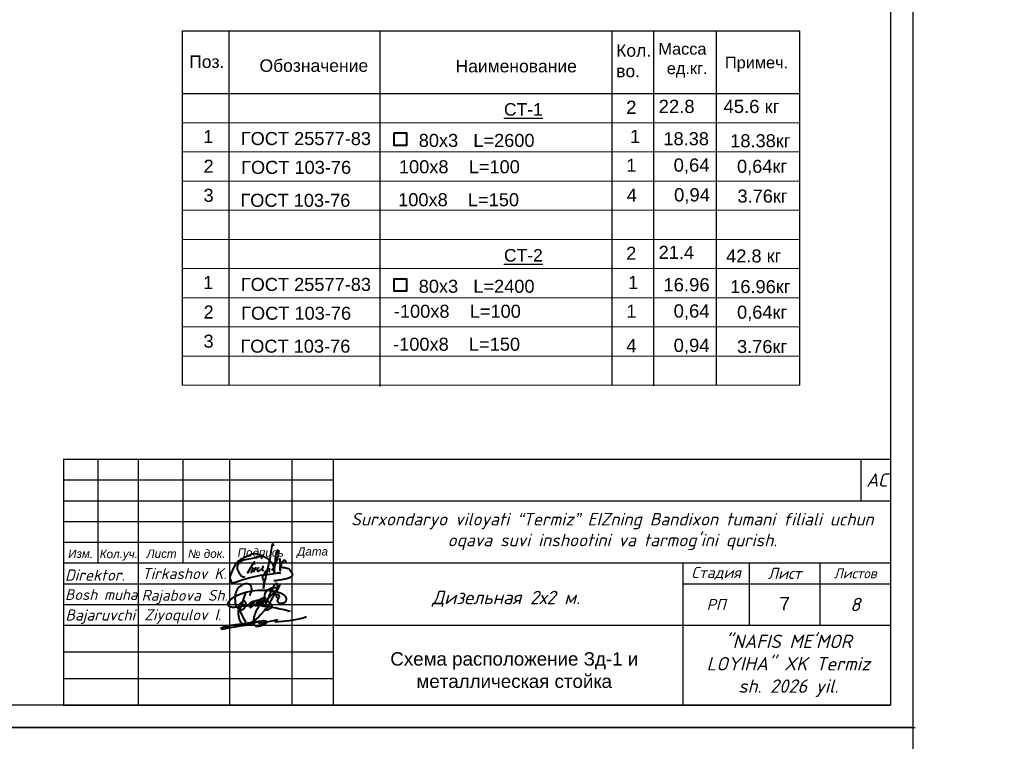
# Model space of a CAD drawing. Header units: millimetres. Extents: x 595270325 to 595481810, y -115960014 to -115841171.
# Tile 5 of 18: x 595281338 to 595292351, y -115945186 to -115937113. Entities that reach past the tile are written whole.
import ezdxf

# ---------------------------------------------------------------- set-up
doc = ezdxf.new("R2010")
doc.units = ezdxf.units.MM
doc.layers.add('03', color=7, linetype='Continuous', lineweight=30)
for name, color, linetype in [('Koty', 5, 'Continuous'), ('стена', 7, 'Continuous'), ('стены', 1, 'Continuous'), ('ТЕКСТ', 7, 'Continuous')]:
    doc.layers.add(name, color=color, linetype=linetype)
doc.styles.add('Arial 3.', font='arial.ttf')
doc.styles.add('ISOCPEUR', font='isocpeui.ttf', dxfattribs={"height": 200})
doc.styles.get("Standard").update_dxf_attribs({"font": 'arial.ttf'})
doc.styles.add('Standard 1', font='isocpeur.ttf', dxfattribs={"height": 300})
doc.styles.add('V@ler@Live', font='isocpeui.ttf')

# ---------------------------------------------------------------- blocks, each defined once
blk = doc.blocks.new('ghfgj jghjmhg jjbkm jkm')
at = {"color": 5, "linetype": 'ByBlock', "lineweight": 40}
for points in [[(-254.12, -8185.87), (-253.9, -8185.82), (-253.74, -8185.78), (-253.55, -8185.63), (-253.51, -8185.51), (-253.5, -8185.43), (-253.51, -8185.3), (-253.56, -8185.19), (-253.6, -8185.09), (-253.66, -8185.02), (-253.75, -8184.96), (-253.85, -8184.92), (-253.94, -8184.88), (-254.03, -8184.84), (-254.1, -8184.84), (-254.19, -8184.85), (-254.27, -8184.88), (-254.32, -8184.93), (-254.37, -8185.02), (-254.4, -8185.1), (-254.39, -8185.21), (-254.33, -8185.34), (-254.28, -8185.45), (-254.21, -8185.54), (-254.12, -8185.61), (-254.02, -8185.68), (-253.92, -8185.74), (-253.82, -8185.8), (-253.82, -8185.8), (-253.76, -8185.91), (-253.77, -8185.94), (-253.82, -8185.97), (-253.89, -8186.03), (-253.95, -8186.11), (-254.01, -8186.18), (-254.04, -8186.27), (-254.07, -8186.34), (-254.08, -8186.44), (-254.05, -8186.53), (-254.03, -8186.62), (-253.98, -8186.7), (-253.92, -8186.77), (-253.84, -8186.85), (-253.78, -8186.91), (-253.73, -8186.97), (-253.64, -8187.02), (-253.58, -8187.04), (-253.52, -8187.05), (-253.46, -8187.06), (-253.38, -8187.07), (-253.28, -8187.07), (-253.18, -8187.08), (-253.1, -8187.08), (-253.03, -8187.07), (-252.94, -8187.07), (-252.86, -8187.06), (-252.76, -8187.05), (-252.69, -8187.05), (-252.61, -8187.04), (-252.55, -8187.02), (-252.48, -8187), (-252.43, -8186.98), (-252.36, -8186.95), (-252.29, -8186.92), (-252.24, -8186.9), (-252.18, -8186.87), (-252.14, -8186.84), (-252.09, -8186.81), (-252.04, -8186.78), (-251.99, -8186.73), (-251.96, -8186.7), (-251.91, -8186.65), (-251.87, -8186.61), (-251.84, -8186.56), (-251.82, -8186.52), (-251.78, -8186.43), (-251.74, -8186.32), (-251.7, -8186.18), (-251.67, -8186.04), (-251.67, -8185.93), (-251.67, -8185.84), (-251.7, -8185.76), (-251.74, -8185.66), (-251.78, -8185.55), (-251.84, -8185.46), (-251.91, -8185.36), (-251.99, -8185.24), (-252.07, -8185.14), (-252.18, -8185.04), (-252.3, -8184.94), (-252.43, -8184.86), (-252.58, -8184.77), (-252.84, -8184.65), (-253.04, -8184.57), (-253.31, -8184.48), (-253.69, -8184.34), (-254.02, -8184.22), (-254.4, -8184.14), (-254.97, -8183.99), (-255.26, -8183.95), (-255.57, -8183.9), (-255.82, -8183.86), (-256.1, -8183.85), (-256.38, -8183.8), (-257.05, -8183.75), (-257.45, -8183.75), (-257.92, -8183.74), (-258.19, -8183.75), (-259.16, -8183.78), (-259.99, -8183.83), (-260.63, -8183.91), (-261.2, -8183.99), (-261.98, -8184.18), (-262.58, -8184.34), (-263.58, -8184.7), (-264.46, -8185.07), (-265.01, -8185.31), (-265.4, -8185.54), (-265.96, -8185.89), (-266.37, -8186.23), (-266.53, -8186.4), (-266.67, -8186.54), (-266.78, -8186.65), (-266.86, -8186.73), (-266.94, -8186.85), (-267, -8186.95), (-267.04, -8187.06), (-267.07, -8187.19), (-267.06, -8187.29), (-267.03, -8187.44), (-266.97, -8187.56), (-266.91, -8187.66), (-266.83, -8187.75), (-266.75, -8187.84), (-266.67, -8187.89), (-266.55, -8187.94), (-266.42, -8187.98), (-266.33, -8188.01), (-266.26, -8188.02), (-266.13, -8188.04), (-265.99, -8188.06), (-265.8, -8188.08), (-265.56, -8188.09), (-265.34, -8188.09), (-265.08, -8188.07), (-264.93, -8188.06), (-264.83, -8188.05), (-264.55, -8188.03), (-264.33, -8187.99), (-264.11, -8187.96), (-263.82, -8187.91), (-263.6, -8187.86), (-263.31, -8187.82), (-262.96, -8187.78), (-262.71, -8187.73), (-262.33, -8187.69), (-261.88, -8187.67), (-261.47, -8187.66), (-261.12, -8187.65), (-260.83, -8187.6), (-260.44, -8187.62), (-259.84, -8187.64), (-259.56, -8187.65), (-259.12, -8187.68), (-258.65, -8187.7), (-258.07, -8187.73), (-257.59, -8187.79), (-257.07, -8187.87), (-256.72, -8187.9), (-256.52, -8187.92), (-256.35, -8187.94), (-256.02, -8187.97), (-255.72, -8188.04), (-255.41, -8188.12), (-254.87, -8188.24), (-254.39, -8188.34), (-254.14, -8188.4), (-253.79, -8188.47), (-253.42, -8188.55), (-252.82, -8188.64), (-252.33, -8188.75), (-251.87, -8188.84), (-251.4, -8188.97), (-251.1, -8189.05), (-250.73, -8189.15)], [(-261.31, -8185.11), (-261.13, -8184.8), (-260.98, -8184.44), (-260.83, -8184.1), (-260.77, -8183.74), (-260.77, -8183.33), (-260.84, -8183.04), (-260.94, -8182.72), (-261.1, -8182.45), (-261.24, -8182.27), (-261.41, -8182.13), (-261.62, -8182.06), (-261.9, -8181.99), (-262.16, -8181.99), (-262.45, -8182.02), (-262.71, -8182.09), (-263.01, -8182.18), (-263.21, -8182.28), (-263.56, -8182.45), (-264.11, -8182.93), (-264.37, -8183.23), (-264.55, -8183.47), (-264.7, -8183.74), (-264.8, -8183.97), (-264.9, -8184.28), (-265, -8184.61), (-265.09, -8184.89), (-265.13, -8185.31), (-265.15, -8185.69), (-265.12, -8186.51), (-265.09, -8186.93), (-265.04, -8187.29), (-264.92, -8187.73), (-264.78, -8187.96), (-264.64, -8188.12), (-264.45, -8188.27), (-264.32, -8188.36), (-264.16, -8188.48), (-263.95, -8188.61), (-263.68, -8188.73), (-263.56, -8188.75), (-263.38, -8188.75), (-263.2, -8188.74), (-263.02, -8188.68), (-262.84, -8188.57), (-262.69, -8188.42), (-262.59, -8188.25), (-262.52, -8188.12), (-262.41, -8187.9), (-262.33, -8187.69), (-262.3, -8187.5), (-262.26, -8187.31), (-262.28, -8187.17), (-262.31, -8186.97), (-262.36, -8186.84), (-262.45, -8186.73), (-262.56, -8186.64), (-262.73, -8186.58), (-262.89, -8186.59), (-263.01, -8186.62), (-263.19, -8186.68), (-263.41, -8186.81), (-263.72, -8187.06), (-263.88, -8187.25), (-263.98, -8187.39), (-264.08, -8187.51), (-264.14, -8187.64), (-264.2, -8187.77), (-264.24, -8187.93), (-264.28, -8188.14), (-264.29, -8188.31), (-264.26, -8188.51), (-264.16, -8188.67), (-264.1, -8188.78), (-264.05, -8188.82), (-264.02, -8188.82), (-263.97, -8188.8), (-263.94, -8188.76), (-263.9, -8188.7), (-263.85, -8188.61), (-263.54, -8187.99), (-263.32, -8187.47), (-263.12, -8186.97), (-262.97, -8186.37), (-262.66, -8185.37), (-262.49, -8184.87), (-262.44, -8184.66), (-262.42, -8184.64), (-262.41, -8184.62), (-262.39, -8184.62), (-262.37, -8184.63), (-262.36, -8184.64), (-262.36, -8184.67), (-262.36, -8184.69), (-262.37, -8184.71), (-262.38, -8184.74)], [(-261.91, -8188.06), (-261.82, -8187.85), (-261.76, -8187.75), (-261.72, -8187.7), (-261.67, -8187.6), (-261.55, -8187.48), (-261.46, -8187.39), (-261.37, -8187.28), (-261.3, -8187.19), (-261.16, -8187.1), (-261.1, -8187.05), (-261, -8186.94), (-260.91, -8186.85), (-260.83, -8186.81), (-260.75, -8186.76), (-260.66, -8186.71), (-260.58, -8186.66), (-260.51, -8186.61), (-260.44, -8186.57), (-260.38, -8186.54), (-260.32, -8186.52), (-260.26, -8186.51), (-260.22, -8186.51), (-260.19, -8186.53), (-260.18, -8186.54), (-260.16, -8186.58), (-260.14, -8186.65), (-260.15, -8186.71), (-260.15, -8186.76), (-260.17, -8186.81), (-260.19, -8186.86), (-260.2, -8186.9), (-260.24, -8187.01), (-260.26, -8187.11), (-260.27, -8187.17), (-260.29, -8187.21), (-260.32, -8187.29), (-260.35, -8187.37), (-260.38, -8187.43), (-260.41, -8187.49), (-260.47, -8187.62), (-260.52, -8187.67), (-260.56, -8187.77), (-260.6, -8187.82), (-260.66, -8187.9), (-260.7, -8187.94), (-260.73, -8187.99), (-260.76, -8188.02), (-260.79, -8188.05), (-260.82, -8188.09), (-260.86, -8188.12), (-260.89, -8188.15), (-260.93, -8188.18), (-260.96, -8188.21), (-261, -8188.23), (-261.04, -8188.26), (-261.08, -8188.27), (-261.1, -8188.25), (-261.1, -8188.22), (-261.1, -8188.19), (-261.09, -8188.15), (-261.08, -8188.12), (-261.06, -8188.06), (-261.04, -8188.01), (-261.02, -8187.96), (-261, -8187.92), (-260.96, -8187.85), (-260.93, -8187.79), (-260.89, -8187.71), (-260.88, -8187.68), (-260.84, -8187.63), (-260.77, -8187.53), (-260.75, -8187.48), (-260.74, -8187.45), (-260.71, -8187.4), (-260.69, -8187.35), (-260.66, -8187.31), (-260.63, -8187.27), (-260.6, -8187.22), (-260.57, -8187.19), (-260.54, -8187.14), (-260.5, -8187.1), (-260.47, -8187.07), (-260.44, -8187.02), (-260.4, -8186.98), (-260.38, -8186.96), (-260.36, -8186.94), (-260.34, -8186.92), (-260.32, -8186.89), (-260.3, -8186.86), (-260.28, -8186.83), (-260.25, -8186.78), (-260.21, -8186.75), (-260.15, -8186.7), (-260.11, -8186.66), (-260.05, -8186.6), (-259.98, -8186.55), (-259.9, -8186.51), (-259.83, -8186.45), (-259.75, -8186.42), (-259.7, -8186.4), (-259.64, -8186.37), (-259.58, -8186.35), (-259.51, -8186.34), (-259.45, -8186.32), (-259.39, -8186.3), (-259.34, -8186.28), (-259.28, -8186.28), (-259.24, -8186.27), (-259.17, -8186.27), (-259.12, -8186.28), (-259.08, -8186.33), (-259.05, -8186.37), (-259.01, -8186.42), (-259, -8186.47), (-258.99, -8186.51), (-258.98, -8186.58), (-258.99, -8186.62), (-259, -8186.68), (-259, -8186.76), (-259.02, -8186.81), (-259.04, -8186.88), (-259.06, -8186.94), (-259.09, -8187.01), (-259.11, -8187.08), (-259.14, -8187.16), (-259.17, -8187.22), (-259.23, -8187.3), (-259.27, -8187.37), (-259.32, -8187.45), (-259.37, -8187.52), (-259.43, -8187.59), (-259.47, -8187.65), (-259.52, -8187.72), (-259.58, -8187.77), (-259.66, -8187.78), (-259.72, -8187.77), (-259.78, -8187.75), (-259.78, -8187.71), (-259.78, -8187.65), (-259.76, -8187.61), (-259.75, -8187.55), (-259.73, -8187.52), (-259.71, -8187.48), (-259.68, -8187.44), (-259.65, -8187.39), (-259.62, -8187.34), (-259.59, -8187.28), (-259.55, -8187.24), (-259.52, -8187.17), (-259.47, -8187.1), (-259.43, -8187.03), (-259.38, -8186.94), (-259.33, -8186.83), (-259.25, -8186.73), (-259.21, -8186.65), (-259.19, -8186.6), (-259.16, -8186.53), (-259.11, -8186.46), (-259.08, -8186.41), (-259.04, -8186.38), (-258.99, -8186.35), (-258.94, -8186.3), (-258.87, -8186.25), (-258.79, -8186.2), (-258.73, -8186.14), (-258.66, -8186.11), (-258.58, -8186.08), (-258.51, -8186.06), (-258.43, -8186.05), (-258.37, -8186.04), (-258.3, -8186.05), (-258.24, -8186.08), (-258.17, -8186.14), (-258.14, -8186.2), (-258.11, -8186.28), (-258.1, -8186.34), (-258.11, -8186.41), (-258.12, -8186.47), (-258.14, -8186.54), (-258.15, -8186.59), (-258.17, -8186.66), (-258.19, -8186.72), (-258.2, -8186.78), (-258.2, -8186.82), (-258.22, -8186.86), (-258.23, -8186.89), (-258.25, -8186.92), (-258.26, -8186.95), (-258.29, -8186.99), (-258.32, -8187.02), (-258.34, -8187.05), (-258.39, -8187.11), (-258.43, -8187.16), (-258.47, -8187.21), (-258.52, -8187.26), (-258.56, -8187.3), (-258.6, -8187.34), (-258.66, -8187.39), (-258.71, -8187.42), (-258.76, -8187.45), (-258.81, -8187.46), (-258.87, -8187.47), (-258.92, -8187.46), (-258.97, -8187.43), (-259, -8187.37), (-259, -8187.33), (-258.99, -8187.29), (-258.97, -8187.22), (-258.94, -8187.15), (-258.92, -8187.1), (-258.9, -8187.04), (-258.87, -8186.98), (-258.83, -8186.92), (-258.79, -8186.83), (-258.73, -8186.76), (-258.69, -8186.69), (-258.64, -8186.6), (-258.59, -8186.53), (-258.52, -8186.39), (-258.45, -8186.3), (-258.4, -8186.23), (-258.37, -8186.19), (-258.33, -8186.13), (-258.27, -8186.07), (-258.27, -8186.07), (-258.2, -8185.98), (-258.14, -8185.89), (-258.09, -8185.82), (-258.02, -8185.76), (-257.94, -8185.7), (-257.9, -8185.67), (-257.82, -8185.66), (-257.78, -8185.64), (-257.74, -8185.64), (-257.71, -8185.65), (-257.67, -8185.67), (-257.64, -8185.68), (-257.63, -8185.7), (-257.61, -8185.72), (-257.59, -8185.75), (-257.57, -8185.79), (-257.56, -8185.83), (-257.55, -8185.87), (-257.55, -8185.91), (-257.55, -8185.96), (-257.55, -8186.03), (-257.56, -8186.07), (-257.56, -8186.08), (-257.57, -8186.15), (-257.59, -8186.21), (-257.61, -8186.3), (-257.64, -8186.38), (-257.66, -8186.44), (-257.67, -8186.48), (-257.68, -8186.51), (-257.71, -8186.54), (-257.75, -8186.6), (-257.8, -8186.67), (-257.83, -8186.72), (-257.86, -8186.76), (-257.9, -8186.81), (-257.94, -8186.88), (-257.98, -8186.93), (-258, -8186.95), (-258.03, -8187), (-258.06, -8187.06), (-258.11, -8187.11), (-258.14, -8187.15), (-258.19, -8187.21), (-258.24, -8187.27), (-258.25, -8187.29), (-258.28, -8187.33), (-258.29, -8187.35), (-258.32, -8187.39), (-258.34, -8187.43), (-258.37, -8187.43), (-258.37, -8187.42), (-258.36, -8187.39), (-258.34, -8187.37), (-258.33, -8187.36), (-258.31, -8187.35), (-258.29, -8187.34), (-258.26, -8187.34), (-258.24, -8187.33), (-258.21, -8187.33), (-258.19, -8187.32), (-258.17, -8187.31), (-258.16, -8187.3), (-258.14, -8187.29), (-258.12, -8187.27), (-258.07, -8187.24), (-258.03, -8187.21), (-257.98, -8187.19), (-257.95, -8187.16), (-257.9, -8187.14), (-257.87, -8187.12), (-257.84, -8187.09), (-257.79, -8187.07), (-257.75, -8187.03), (-257.72, -8186.99), (-257.69, -8186.96), (-257.65, -8186.92), (-257.62, -8186.9), (-257.6, -8186.88), (-257.56, -8186.85), (-257.53, -8186.81), (-257.48, -8186.78), (-257.44, -8186.74), (-257.38, -8186.69), (-257.35, -8186.66), (-257.31, -8186.62), (-257.23, -8186.55), (-257.19, -8186.5), (-257.11, -8186.42), (-257.09, -8186.38), (-257.05, -8186.35), (-257.02, -8186.32), (-256.95, -8186.25), (-256.89, -8186.21), (-256.84, -8186.14), (-256.8, -8186.1), (-256.75, -8186.04), (-256.69, -8185.98), (-256.62, -8185.91), (-256.51, -8185.83), (-256.44, -8185.76), (-256.35, -8185.66), (-256.25, -8185.58), (-256.13, -8185.49), (-256.02, -8185.4), (-255.95, -8185.32), (-255.88, -8185.25), (-255.84, -8185.19), (-255.77, -8185.12), (-255.73, -8185.07), (-255.68, -8185.03), (-255.64, -8184.98), (-255.58, -8184.94), (-255.53, -8184.88), (-255.49, -8184.83), (-255.41, -8184.76), (-255.34, -8184.69), (-255.27, -8184.63), (-255.19, -8184.52), (-255.12, -8184.44), (-255.03, -8184.33), (-254.95, -8184.24), (-254.87, -8184.16), (-254.79, -8184.07), (-254.68, -8183.95), (-254.62, -8183.87), (-254.55, -8183.8), (-254.44, -8183.7), (-254.37, -8183.64), (-254.29, -8183.57), (-254.22, -8183.49), (-254.18, -8183.4), (-254.14, -8183.31), (-254.1, -8183.19), (-254.04, -8183.1), (-253.99, -8183), (-253.98, -8182.94), (-253.95, -8182.84), (-253.96, -8182.75), (-253.96, -8182.67), (-253.96, -8182.59), (-253.98, -8182.53), (-254, -8182.46), (-254, -8182.41), (-254.01, -8182.37), (-254.01, -8182.32), (-254.02, -8182.27), (-254.05, -8182.2), (-254.07, -8182.14), (-254.08, -8182.09), (-254.1, -8182.05), (-254.11, -8182.01), (-254.14, -8181.97), (-254.16, -8181.92), (-254.2, -8181.91), (-254.23, -8181.9), (-254.26, -8181.89), (-254.3, -8181.91), (-254.35, -8181.94), (-254.43, -8181.95), (-254.47, -8181.99), (-254.53, -8182.04), (-254.57, -8182.08), (-254.64, -8182.12), (-254.69, -8182.17), (-254.76, -8182.23), (-254.81, -8182.27), (-254.87, -8182.35), (-254.96, -8182.46), (-255, -8182.55), (-255.07, -8182.66), (-255.12, -8182.79), (-255.15, -8182.86), (-255.19, -8182.97), (-255.27, -8183.13), (-255.37, -8183.34), (-255.41, -8183.43), (-255.53, -8183.68), (-255.67, -8183.97), (-256, -8184.65), (-256.31, -8185.35), (-256.67, -8186.19), (-256.9, -8186.73), (-257.1, -8187.18), (-257.41, -8187.89), (-257.54, -8188.2)], [(-253.34, -8182.28), (-253.56, -8182.65), (-253.77, -8183), (-254.11, -8183.59), (-254.52, -8184.3), (-254.91, -8184.96), (-255.39, -8185.76), (-255.74, -8186.34), (-256.11, -8187.1), (-256.54, -8187.95), (-256.73, -8188.33), (-256.84, -8188.57), (-256.93, -8188.74), (-256.92, -8188.8), (-256.89, -8188.85), (-256.86, -8188.86), (-256.81, -8188.84), (-256.74, -8188.83), (-256.64, -8188.81), (-256.56, -8188.79), (-256.47, -8188.76), (-256.39, -8188.73), (-256.31, -8188.7), (-256.23, -8188.63), (-256.13, -8188.56), (-256, -8188.5), (-255.91, -8188.43), (-255.81, -8188.37), (-255.75, -8188.32), (-255.67, -8188.28), (-255.63, -8188.22), (-255.59, -8188.15), (-255.56, -8188.11), (-255.5, -8188.03), (-255.46, -8187.96), (-255.44, -8187.92), (-255.45, -8187.85), (-255.46, -8187.79), (-255.5, -8187.71), (-255.54, -8187.64), (-255.58, -8187.57), (-255.61, -8187.51), (-255.65, -8187.45), (-255.7, -8187.36), (-255.76, -8187.29), (-255.8, -8187.25), (-255.85, -8187.2), (-255.9, -8187.14), (-255.94, -8187.09), (-255.98, -8187.05), (-256.02, -8187), (-256.07, -8186.95), (-256.18, -8186.86), (-256.26, -8186.79), (-256.33, -8186.71), (-256.41, -8186.65), (-256.47, -8186.6), (-256.58, -8186.49), (-256.65, -8186.42), (-256.71, -8186.36), (-256.79, -8186.28), (-257.01, -8186.05), (-257.11, -8185.94), (-257.19, -8185.79), (-257.27, -8185.64), (-257.33, -8185.47), (-257.37, -8185.32), (-257.38, -8185.12), (-257.35, -8184.97), (-257.32, -8184.85), (-257.27, -8184.71), (-257.23, -8184.56), (-257.16, -8184.36), (-257.04, -8184.14), (-256.93, -8184), (-256.82, -8183.83), (-256.71, -8183.73), (-256.61, -8183.62), (-256.49, -8183.55), (-256.34, -8183.46), (-256.22, -8183.4), (-256.1, -8183.33), (-255.94, -8183.23), (-255.78, -8183.18), (-255.62, -8183.13), (-255.47, -8183.08), (-255.27, -8183.05), (-255.11, -8183.03), (-254.91, -8183), (-254.69, -8183), (-254.47, -8183.01), (-254.3, -8183.05), (-254.08, -8183.21), (-253.99, -8183.39)]]:
    blk.add_lwpolyline(points, dxfattribs=at)
blk = doc.blocks.new('dhfdgh xfghfgh ffnhjmgmgvbnfgg')
at = {"color": 5, "lineweight": 40, "ltscale": 0.5}
for p, q in [((1479232, -21840), (1479223, -21865)), ((1479249, -21856), (1479232, -21840)), ((1479191, -22031), (1479186, -22087)), ((1479206, -21938), (1479191, -22031)), ((1479223, -21865), (1479206, -21938)), ((1479259, -21871), (1479249, -21856)), ((1479272, -21891), (1479259, -21871)), ((1479156, -22246), (1479134, -22332)), ((1479166, -22194), (1479156, -22246)), ((1479186, -22087), (1479166, -22194)), ((1479036, -22544), (1479050, -22522)), ((1479050, -22522), (1479087, -22472)), ((1479107, -22459), (1479072, -22596)), ((1479087, -22472), (1479140, -22415)), ((1479134, -22332), (1479107, -22459)), ((1479140, -22415), (1479151, -22408)), ((1479150, -22450), (1479148, -22470)), ((1479148, -22470), (1479149, -22483)), ((1479149, -22483), (1479151, -22492)), ((1479155, -22412), (1479150, -22450)), ((1479151, -22408), (1479154, -22407)), ((1479151, -22492), (1479158, -22500)), ((1479154, -22407), (1479155, -22408)), ((1479155, -22408), (1479155, -22412)), ((1479000, -22618), (1479005, -22595)), ((1479005, -22637), (1479000, -22618)), ((1479005, -22595), (1479014, -22576)), ((1479011, -22653), (1479005, -22637)), ((1479022, -22680), (1479011, -22653)), ((1479014, -22576), (1479036, -22544)), ((1479031, -22709), (1479022, -22680)), ((1479036, -22732), (1479031, -22709)), ((1479052, -22687), (1479032, -22801)), ((1479037, -22753), (1479036, -22732)), ((1479038, -22760), (1479037, -22753)), ((1479072, -22596), (1479052, -22687)), ((1479019, -22877), (1479038, -22760)), ((1479020, -22878), (1479019, -22877)), ((1479022, -22878), (1479020, -22878)), ((1479023, -22878), (1479022, -22878)), ((1479032, -22801), (1479023, -22878))]:
    blk.add_line(p, q, dxfattribs=at)
for points in [[(1479224, -22461), (1479241, -22423), (1479263, -22388), (1479286, -22338), (1479310, -22292), (1479322, -22264), (1479330, -22239), (1479338, -22215), (1479346, -22183), (1479354, -22152), (1479360, -22124), (1479365, -22096), (1479367, -22070), (1479369, -22045), (1479368, -22026), (1479364, -22015), (1479359, -22001), (1479353, -21992), (1479349, -21988), (1479343, -21990), (1479338, -21999), (1479325, -22026), (1479317, -22050), (1479303, -22121), (1479295, -22194), (1479288, -22255), (1479285, -22289), (1479287, -22329), (1479273, -22379), (1479269, -22399), (1479267, -22423), (1479266, -22510), (1479267, -22423), (1479264, -22393), (1479257, -22371), (1479245, -22338), (1479230, -22312), (1479213, -22288), (1479197, -22267), (1479163, -22229), (1479123, -22191), (1479078, -22165), (1479048, -22150), (1479017, -22138), (1478960, -22115), (1478920, -22095), (1478874, -22081), (1478828, -22076), (1478795, -22076), (1478757, -22086), (1478724, -22099), (1478682, -22118), (1478638, -22137), (1478583, -22162), (1478528, -22189), (1478491, -22208), (1478456, -22235), (1478431, -22255), (1478400, -22283), (1478364, -22333), (1478328, -22399), (1478297, -22467), (1478272, -22526), (1478245, -22599), (1478244, -22642), (1478258, -22687), (1478271, -22724), (1478283, -22739), (1478299, -22746), (1478333, -22741), (1478419, -22713), (1478544, -22668), (1478713, -22620), (1478849, -22592), (1478951, -22572), (1479044, -22558), (1479219, -22534), (1479347, -22518), (1479408, -22511), (1479401, -22525), (1479395, -22539)], [(1478590, -22609), (1478563, -22611), (1478536, -22606), (1478508, -22594), (1478492, -22572), (1478477, -22543), (1478457, -22505), (1478436, -22461), (1478424, -22427), (1478418, -22390), (1478420, -22362), (1478428, -22331), (1478450, -22291), (1478476, -22262), (1478517, -22234), (1478557, -22216), (1478609, -22205), (1478683, -22191), (1478773, -22173), (1478857, -22158), (1478923, -22138), (1478971, -22125), (1478994, -22118), (1479019, -22100), (1478992, -22128), (1478984, -22142), (1478977, -22157), (1478975, -22170), (1478974, -22182), (1478970, -22188)], [(1478815, -22321), (1478813, -22292), (1478811, -22258), (1478794, -22275), (1478764, -22325), (1478645, -22532)], [(1479375, -22225), (1479399, -22187), (1479408, -22471), (1479406, -22364), (1479416, -22351), (1479426, -22333), (1479442, -22289), (1479460, -22262), (1479482, -22228), (1479492, -22220), (1479503, -22219), (1479516, -22225), (1479531, -22244), (1479541, -22265), (1479548, -22281), (1479549, -22285), (1479547, -22292), (1479546, -22295)], [(1478786, -22391), (1478727, -22519)], [(1478846, -22385), (1478807, -22466), (1478802, -22481), (1478800, -22494), (1478800, -22502)], [(1478907, -22386), (1478897, -22404), (1478885, -22424), (1478879, -22440), (1478875, -22452), (1478877, -22464), (1478883, -22471), (1478896, -22473), (1478913, -22473), (1478938, -22461), (1478961, -22447), (1478982, -22427), (1479002, -22408), (1479014, -22394), (1479018, -22382), (1479015, -22375), (1479011, -22368), (1479007, -22368), (1479005, -22370), (1479005, -22373), (1479000, -22386), (1478997, -22398), (1478993, -22411), (1478991, -22421), (1478990, -22431), (1478991, -22441), (1478994, -22446), (1478997, -22450), (1479003, -22454), (1479010, -22458), (1479016, -22458), (1479021, -22458)], [(1479406, -22374), (1479409, -22371), (1479414, -22366), (1479421, -22364), (1479428, -22365), (1479436, -22369), (1479442, -22378), (1479450, -22386), (1479461, -22390), (1479473, -22392), (1479487, -22392), (1479513, -22394), (1479539, -22395), (1479569, -22403), (1479595, -22415), (1479614, -22428), (1479628, -22445), (1479646, -22471), (1479661, -22498), (1479681, -22526), (1479687, -22537), (1479687, -22560), (1479684, -22579), (1479675, -22591), (1479656, -22609), (1479642, -22621), (1479610, -22634), (1479580, -22644), (1479519, -22659), (1479477, -22667), (1479435, -22675), (1479378, -22687), (1479338, -22693), (1479306, -22697), (1479276, -22700), (1479260, -22700)]]:
    blk.add_lwpolyline(points, dxfattribs=at)
blk = doc.blocks.new('65616152')
at = {"color": 5, "lineweight": 40, "true_color": 0x0000f5}
for points in [[(1279415, 265228), (1279057, 264705), (1278598, 264034), (1278382, 263509), (1278134, 263078), (1277994, 262545), (1277851, 262004), (1277776, 261556), (1277737, 261115), (1277701, 260716), (1277722, 260496), (1277730, 260167), (1277796, 259731), (1278018, 259441), (1278309, 259225), (1278601, 259127), (1278991, 259098), (1279387, 259094), (1279889, 259189), (1280352, 259407), (1281030, 259696), (1281576, 259928), (1281931, 260200), (1282034, 260401), (1281915, 260623), (1281551, 260802), (1281087, 260808), (1280787, 260808), (1280423, 260740), (1278109, 260488), (1276657, 260251), (1273700, 259801), (1271955, 259526), (1270532, 259301), (1269315, 259055), (1268808, 258966), (1268177, 258779), (1267649, 258632), (1267284, 258500), (1267248, 258412), (1267248, 258332), (1267308, 258272), (1267394, 258235), (1267537, 258235), (1267798, 258265), (1268152, 258306), (1268635, 258416), (1270126, 258669), (1271729, 258942), (1273456, 259235), (1275247, 259448), (1276608, 259807), (1278166, 260278), (1279164, 260481), (1280050, 260662), (1280154, 260639), (1280222, 260575), (1280266, 260538), (1280286, 260413), (1280230, 260351), (1280112, 260149), (1279962, 259982), (1279798, 259901), (1279639, 259901), (1279532, 259986), (1279532, 260140), (1279619, 260220), (1279823, 260292), (1280029, 260305), (1280257, 260260), (1280465, 260227), (1280574, 260185), (1280628, 260118), (1280634, 260043), (1280629, 259995), (1280611, 259940), (1280586, 259895), (1280481, 259863), (1280375, 259863), (1280289, 259889), (1280212, 259951), (1280204, 260034), (1280218, 260112), (1280244, 260181), (1280300, 260215), (1280515, 260227), (1280771, 260244), (1280828, 260248), (1280864, 260248), (1280895, 260239), (1280924, 260227), (1280964, 260203), (1280979, 260186), (1280980, 260156), (1280974, 260129), (1280946, 260081), (1280921, 260037), (1280844, 259996), (1280779, 259986), (1280731, 260016), (1280717, 260057), (1280717, 260098), (1280753, 260174), (1280828, 260200), (1280911, 260207), (1281178, 260270), (1281517, 260320), (1281866, 260434), (1282075, 260502), (1282650, 260656), (1283660, 260868), (1284229, 260987), (1284438, 261031), (1284872, 261121), (1285210, 261192), (1285303, 261186), (1285343, 261126), (1285343, 261065), (1285294, 261016), (1285139, 260982), (1285029, 260923), (1284933, 260873), (1284796, 260768), (1284756, 260700), (1284730, 260601), (1284760, 260561), (1284805, 260502), (1284929, 260533), (1285893, 260609), (1287154, 260721), (1288182, 260812), (1289325, 261007), (1290754, 261222), (1291857, 261388), (1292886, 261648), (1294011, 261945), (1294504, 262120), (1294798, 262268)], [(1281686, 264696), (1280112, 262946), (1279339, 262085), (1278484, 261359), (1277785, 260766), (1276609, 260060), (1275744, 259541), (1275063, 259376), (1274447, 259568), (1273996, 259965), (1273640, 260471), (1273243, 261332), (1272956, 262330), (1272845, 263146), (1272845, 263773), (1272899, 264287), (1273004, 264324), (1273111, 264236), (1273275, 264022), (1273734, 263260), (1274076, 262456), (1274414, 261823), (1274730, 261257), (1275006, 260715), (1275242, 260425)], [(1281686, 264696), (1281695, 264710), (1281696, 264715), (1281696, 264720), (1281694, 264726), (1281689, 264735), (1281682, 264745), (1281671, 264754), (1281659, 264758), (1281649, 264764), (1281632, 264769), (1281615, 264770), (1281595, 264770), (1281576, 264768), (1281566, 264766), (1281556, 264763), (1281543, 264757), (1281533, 264746), (1281505, 264697), (1281469, 264630), (1281184, 263973)]]:
    blk.add_lwpolyline(points, dxfattribs=at)
blk = doc.blocks.new('JDFHJIHGF')
at = {"ltscale": 100}
for p, q in [((-3011227, 1292805), (-2992727, 1292805)), ((-3011227, 1292805), (-3011227, 1287305)), ((-3010448, 1290480), (-3010448, 1292805)), ((-3009556, 1292805), (-3009556, 1287305)), ((-3008550, 1290480), (-3008550, 1292805)), ((-3007513, 1292805), (-3007513, 1287305)), ((-3006119, 1292805), (-3006119, 1287305)), ((-3005191, 1292805), (-3005191, 1287305)), ((-2993392, 1292805), (-2993392, 1291876)), ((-2992727, 1292805), (-2992727, 1287305)), ((-3011227, 1292340), (-3005191, 1292340)), ((-3011227, 1291876), (-2992727, 1291876)), ((-3011227, 1291412), (-3005191, 1291412)), ((-3011227, 1290947), (-3005191, 1290947)), ((-3011227, 1290483), (-2992727, 1290483)), ((-2997371, 1290483), (-2997371, 1287305)), ((-2995885, 1290483), (-2995885, 1289090)), ((-2994306, 1290483), (-2994306, 1289090)), ((-3011227, 1290019), (-3005191, 1290019)), ((-2997371, 1290019), (-2992727, 1290019)), ((-3011227, 1289554), (-3005191, 1289554)), ((-3011227, 1289090), (-2992727, 1289090)), ((-3011227, 1288495), (-3005191, 1288495)), ((-3011227, 1287900), (-3005191, 1287900)), ((-3011227, 1287305), (-2992727, 1287305))]:
    blk.add_line(p, q, dxfattribs=at)
at = {"lineweight": 40, "xscale": 0.9677430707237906, "yscale": 0.9677430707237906, "zscale": 0.9677430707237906}
blk.add_blockref('dhfdgh xfghfgh ffnhjmgmgvbnfgg', (-4438066, 1312051), dxfattribs=at)
at = {"color": 0, "xscale": 85.50048011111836, "yscale": 85.50048011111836, "zscale": 85.50048011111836}
blk.add_blockref('ghfgj jghjmhg jjbkm jkm', (-2984721, 1989583), dxfattribs=at)
at = {"color": 0, "ltscale": 100, "xscale": 0.06931321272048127, "yscale": 0.06931321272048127, "zscale": 0.06931321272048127}
blk.add_blockref('65616152', (-3095539, 1271108), dxfattribs=at)
at = {"ltscale": 100}
for s, insert, char_height, width, attachment_point, style in [('{\\fISOCPEUR|b0|i1|c204|p34;АС}', (-2993270, 1292491), 300, 341.31, 1, 'Standard 1'), ('{\\fISOCPEUR|b0|i1|c204|p34;Surxondaryo viloyati “Termiz” EIZning Bandixon tumani filiali uchun oqava suvi inshootini va tarmog’ini qurish.}', (-2998951, 1291187), 280, 12389.11, 5, 'Standard 1'), ('Direktor.', (-3011192, 1290213), 250, 1800, 4, 'V@ler@Live'), ('{\\fISOCPEUR|b0|i1|c204|p34;Стадия}', (-2996628, 1290251), 250, 1467.39, 5, 'Standard 1'), ('{\\fISOCPEUR|b0|i1|c204|p34;Лист}', (-2995095, 1290251), 250, 1560.27, 5, 'Standard 1'), ('{\\fISOCPEUR|b0|i1|c204|p34;Листов}', (-2993516, 1290251), 220, 1779.41, 5, 'Standard 1'), ('Bosh muha', (-3011192, 1289776), 240, 1800, 4, 'V@ler@Live'), ('{\\fISOCPEUR|b0|i1|c204|p34;РП}', (-2996628, 1289554), 250, 1467.39, 5, 'Standard 1'), ('{\\fISOCPEUR|b0|i1|c204|p34;8}', (-2993516, 1289554), 300, 393, 5, 'Standard 1'), ('Bajaruvchi', (-3011185, 1289282), 250, 1800, 4, 'V@ler@Live'), ('"NAFIS ME\'MOR LOYIHA" XK Termiz sh. 2026 yil.', (-2995012, 1288183), 300, 3658.6, 5, 'V@ler@Live')]:
    blk.add_mtext(s, dxfattribs=dict(at, insert=insert, char_height=char_height, width=width, attachment_point=attachment_point, style=style))
at = {"ltscale": 100, "attachment_point": 5}
for s, insert, char_height, width in [('{\\fArial|b0|i1|c204|p34;Подпись}', (-3006816, 1290715), 185.99, 1452.29), ('{\\fArial|b0|i1|c204|p34;\\H0.80104x;Дат\\H1x;а}', (-3005655, 1290715), 232.18, 910.15)]:
    blk.add_mtext(s, dxfattribs=dict(at, insert=insert, char_height=char_height, width=width))
at = {"lineweight": 30, "char_height": 245, "width": 2482.93, "attachment_point": 5, "style": 'ISOCPEUR'}
for s, insert in [('Tirkashov K.', (-3008524, 1290246)), ('Rajabova Sh.', (-3008518, 1289723)), ('Ziyoqulov I.', (-3008559, 1289287))]:
    blk.add_mtext(s, dxfattribs=dict(at, insert=insert))
at = {"insert": (-3002982, 1289861), "char_height": 300, "width": 3772.74, "attachment_point": 1, "style": 'Standard 1'}
blk.add_mtext('{\\fISOCPEUR|b0|i1|c204|p34;Дизельная 2х2 м.}    ', dxfattribs=at)
at = {"layer": 'ТЕКСТ', "char_height": 185.99, "attachment_point": 5}
for s, insert, width in [('{\\fArial|b0|i1|c204|p34;Изм.}', (-3010843, 1290690), 826.65), ('{\\fArial|b0|i1|c204|p34;Кол.уч.}', (-3009989, 1290657), 966.14), ('{\\fArial|b0|i1|c204|p34;Лист}', (-3009032, 1290690), 826.65), ('{\\fArial|b0|i1|c204|p34;№ док.}', (-3008024, 1290690), 826.65)]:
    blk.add_mtext(s, dxfattribs=dict(at, insert=insert, width=width))

msp = doc.modelspace()

# ---------------------------------------------------------------- linework, layer by layer
at = {"color": 0, "lineweight": 30}
for p, q in [((595291078.213, -115930530.572), (595291078.213, -115944780.572)), ((595291078.213, -115944780.572), (595271328.213, -115944780.572))]:
    msp.add_line(p, q, dxfattribs=at)
at = {"ltscale": 100}
for p, q in [((595283154.125, -115937239.787), (595290060.342, -115937239.787)), ((595283154.125, -115937239.787), (595283154.125, -115937939.124)), ((595283676.635, -115937239.787), (595283676.635, -115937939.124)), ((595285366.031, -115937239.787), (595285366.031, -115937939.124)), ((595283154.125, -115937939.124), (595283154.125, -115941202.7)), ((595283676.635, -115937939.124), (595283676.635, -115941202.7)), ((595285366.031, -115937939.124), (595285366.031, -115941218.574))]:
    msp.add_line(p, q, dxfattribs=at)
at = {"color": 0, "ltscale": 100}
for p, q in [((595287962.329, -115937239.787), (595287962.329, -115937939.124)), ((595288428.554, -115937239.787), (595288428.554, -115937939.124)), ((595289127.892, -115937239.787), (595289127.892, -115937939.124)), ((595290060.342, -115937239.787), (595290060.342, -115937939.124)), ((595283154.125, -115937939.124), (595290060.342, -115937939.124)), ((595287962.329, -115937939.124), (595287962.329, -115941202.7)), ((595288428.554, -115937939.124), (595288428.554, -115941209.062)), ((595289127.892, -115937939.124), (595289127.892, -115941202.7)), ((595290060.342, -115937939.124), (595290060.342, -115941202.7))]:
    msp.add_line(p, q, dxfattribs=at)
at = {"lineweight": 25}
for p, q in [((595270325.231, -115945030.572), (595291328.213, -115945030.572)), ((595270328.213, -115945030.572), (595291331.196, -115945030.572))]:
    msp.add_line(p, q, dxfattribs=at)
at = {"layer": '03', "lineweight": 25}
msp.add_line((595283154.125, -115937939.124), (595290060.342, -115937939.124), dxfattribs=at)
at = {"layer": '03', "lineweight": 15}
for p, q in [((595283154.125, -115938265.482), (595290060.342, -115938265.482)), ((595283154.125, -115938591.84), (595290060.342, -115938591.84)), ((595283154.125, -115938918.197), (595290060.342, -115938918.197)), ((595283154.125, -115939244.555), (595290060.342, -115939244.555)), ((595283154.125, -115939570.912), (595290060.342, -115939570.912)), ((595283154.125, -115939570.912), (595290060.342, -115939570.912)), ((595283154.125, -115939897.27), (595290060.342, -115939897.27)), ((595283154.125, -115940223.627), (595290060.342, -115940223.627)), ((595283154.125, -115940549.985), (595290060.342, -115940549.985)), ((595283154.125, -115940876.342), (595290060.342, -115940876.342)), ((595283154.125, -115941202.7), (595290060.342, -115941202.7))]:
    msp.add_line(p, q, dxfattribs=at)
at = {"layer": 'Koty', "color": 0, "lineweight": 40}
for points in [[(595285525.425, -115938379.513), (595285664.695, -115938379.513), (595285664.695, -115938519.77), (595285525.425, -115938519.77), (595285525.425, -115938378.363)], [(595285525.425, -115940011.3), (595285664.695, -115940011.3), (595285664.695, -115940151.557), (595285525.425, -115940151.557), (595285525.425, -115940010.151)]]:
    msp.add_lwpolyline(points, dxfattribs=at)
at = {"layer": 'стена', "color": 0, "lineweight": 25, "ltscale": 10}
for p, q in [((595291328.213, -115930280.572), (595291328.213, -115945030.572)), ((595291328.213, -115945030.572), (595291328.213, -115959780.572))]:
    msp.add_line(p, q, dxfattribs=at)
at = {"layer": 'стена', "color": 7, "lineweight": 25, "ltscale": 10}
for p, q in [((595291325.231, -115945030.572), (595270325.231, -115945030.572)), ((595291328.213, -115945030.572), (595270328.213, -115945030.572)), ((595270328.213, -115945030.572), (595291328.213, -115945030.572)), ((595270328.213, -115945030.572), (595291328.213, -115945030.572)), ((595290698.423, -115945030.572), (595270328.213, -115945030.572)), ((595270328.213, -115945030.572), (595291353.213, -115945030.572)), ((595270331.196, -115945030.572), (595291331.196, -115945030.572))]:
    msp.add_line(p, q, dxfattribs=at)

# ---------------------------------------------------------------- block references
at = {"xscale": 0.5, "yscale": 0.5, "zscale": 0.5}
msp.add_blockref('JDFHJIHGF', (596787441.714, -116588432.882), dxfattribs=at)

# ---------------------------------------------------------------- texts
at = {"color": 0, "style": 'Arial 3.'}
for s, height, p in [('2', 148.036, (595288121.522, -115938167.331)), ('22.8', 148.0358, (595288484.892, -115938157.419)), ('45.6 кг', 148.0358, (595289210.255, -115938157.419)), ('1', 145.695, (595283390.921, -115938494.613)), ('1', 148.036, (595288163.722, -115938493.688)), ('2', 145.695, (595283394.494, -115938825.19)), ('3', 145.695, (595283394.494, -115939150.797)), ('2', 145.695, (595288121.522, -115939799.118)), ('21.4', 145.6953, (595288484.892, -115939789.206)), ('42.8 кг', 145.6953, (595289240.255, -115939829.206)), ('1', 145.695, (595283390.921, -115940126.401)), ('1', 145.695, (595288143.722, -115940125.476)), ('2', 145.695, (595283394.494, -115940456.978)), ('3', 145.695, (595283394.494, -115940782.585))]:
    msp.add_text(s, height=height, dxfattribs=at).set_placement(p)
at = {"color": 0, "attachment_point": 1, "style": 'Arial 3.'}
for s, insert, char_height, width in [('{\\fArial|b0|i0|c204|p34;ГОСТ 25577-83}', (595283811.189, -115938370.222), 145.69533, 2971.82264), ('80х3   L=2600', (595285801.244, -115938391.086), 145.69533, 2971.82264), ('18.38', (595288538.363, -115938372.01), 145.6953, 358.11617), ('18.38кг', (595289285.811, -115938394.878), 145.6953, 358.11617), ('{\\fArial|b0|i0|c204|p34;ГОСТ 103-76}', (595283815.143, -115938692.464), 145.69533, 2971.82264), ('{\\fArial|b0|i0|c204|p34; 100x8    L=100}', (595285523.552, -115938685.769), 145.69533, 2971.82264), ('{\\fArial|b0|i0|c204|p34;1}', (595288123.125, -115938669.322), 145.69533, 358.11617), ('{\\fArial|b0|i0|c204|p34;0,64}', (595288652.541, -115938665.892), 148.03578, 358.11617), ('{\\fArial|b0|i0|c204|p34;0,64к}г', (595289361.927, -115938680.708), 145.69533, 358.11617), ('{\\fArial|b0|i0|c204|p34;ГОСТ 103-76}', (595283806.516, -115939061), 145.69533, 2971.82264), ('{\\fArial|b0|i0|c204|p34; 100x8    L=150}', (595285514.924, -115939054.306), 145.69533, 2971.82264), ('{\\fArial|b0|i0|c204|p34;4}', (595288127.788, -115939002.139), 148.03578, 358.11617), ('{\\fArial|b0|i0|c204|p34;0,94}', (595288657.203, -115938998.709), 148.03578, 358.11617), ('{\\fArial|b0|i0|c204|p34;3.76кг}', (595289366.589, -115939013.526), 145.69533, 358.11617), ('{\\fArial|b0|i0|c204|p34;ГОСТ 25577-83}', (595283811.189, -115940002.01), 145.69533, 2971.82264), ('80х3   L=2400', (595285801.244, -115940022.874), 145.69533, 2971.82264), ('16.96', (595288538.363, -115940003.797), 148.0358, 358.11617), ('16.96кг', (595289285.811, -115940026.666), 145.6953, 358.11617), ('{\\fArial|b0|i0|c204|p34;ГОСТ 103-76}', (595283815.143, -115940324.251), 145.69533, 2971.82264), ('{\\fArial|b0|i0|c204|p34;-100x8    L=100}', (595285523.453, -115940302.387), 145.69533, 2971.82264), ('{\\fArial|b0|i0|c204|p34;1}', (595288123.125, -115940301.11), 145.69533, 358.11617), ('{\\fArial|b0|i0|c204|p34;0,64}', (595288652.541, -115940297.679), 148.03578, 358.11617), ('{\\fArial|b0|i0|c204|p34;0,64к}г', (595289361.927, -115940312.496), 145.69533, 358.11617), ('{\\fArial|b0|i0|c204|p34;ГОСТ 103-76}', (595283806.516, -115940692.788), 145.69533, 2971.82264), ('{\\fArial|b0|i0|c204|p34;-100x8    L=150}', (595285514.826, -115940670.923), 145.69533, 2971.82264), ('{\\fArial|b0|i0|c204|p34;4}', (595288123.125, -115940685.324), 148.03578, 358.11617), ('{\\fArial|b0|i0|c204|p34;0,94}', (595288652.541, -115940681.894), 148.03578, 358.11617), ('{\\fArial|b0|i0|c204|p34;3.76кг}', (595289361.927, -115940696.71), 145.69533, 358.11617)]:
    msp.add_mtext(s, dxfattribs=dict(at, insert=insert, char_height=char_height, width=width))
at = {"insert": (595289836.739, -115943571.9), "char_height": 150, "attachment_point": 1, "style": 'Arial 3.'}
msp.add_mtext('7', dxfattribs=at)
at = {"layer": '03', "lineweight": 15, "style": 'Arial 3.'}
for s, height, p in [('Кол.', 139.8675, (595288010.267, -115937527.509)), ('Масса', 130.543, (595288483.022, -115937504.7)), ('Поз.', 139.8675, (595283234.847, -115937653.495)), ('Примеч.', 130.543, (595289226.467, -115937657.878)), ('Обозначение', 139.86751, (595284021.148, -115937696.964)), ('Наименование', 139.86751, (595286213.666, -115937702.46)), ('ед.кг.', 130.543, (595288576.183, -115937722.271)), ('во.', 139.8675, (595288010.267, -115937757.509))]:
    msp.add_text(s, height=height, dxfattribs=at).set_placement(p)
at = {"layer": '03', "color": 0, "lineweight": 25, "style": 'Arial 3.'}
for s, p in [('%%UСТ-1', (595286754.79, -115938186.824)), ('%%UСТ-2', (595286754.79, -115939818.611))]:
    msp.add_text(s, height=139.8675, dxfattribs=at).set_placement(p)
at = {"layer": 'стены', "color": 7, "lineweight": 25, "insert": (595285036.539, -115944189.212), "char_height": 150, "width": 3642.86357, "attachment_point": 1, "style": 'Arial 3.'}
msp.add_mtext('\\pi447.18213;Схема расположение Зд-1 и \\P\\pi739.20123;металлическая стойка', dxfattribs=at)

doc.saveas('drawing.dxf')
